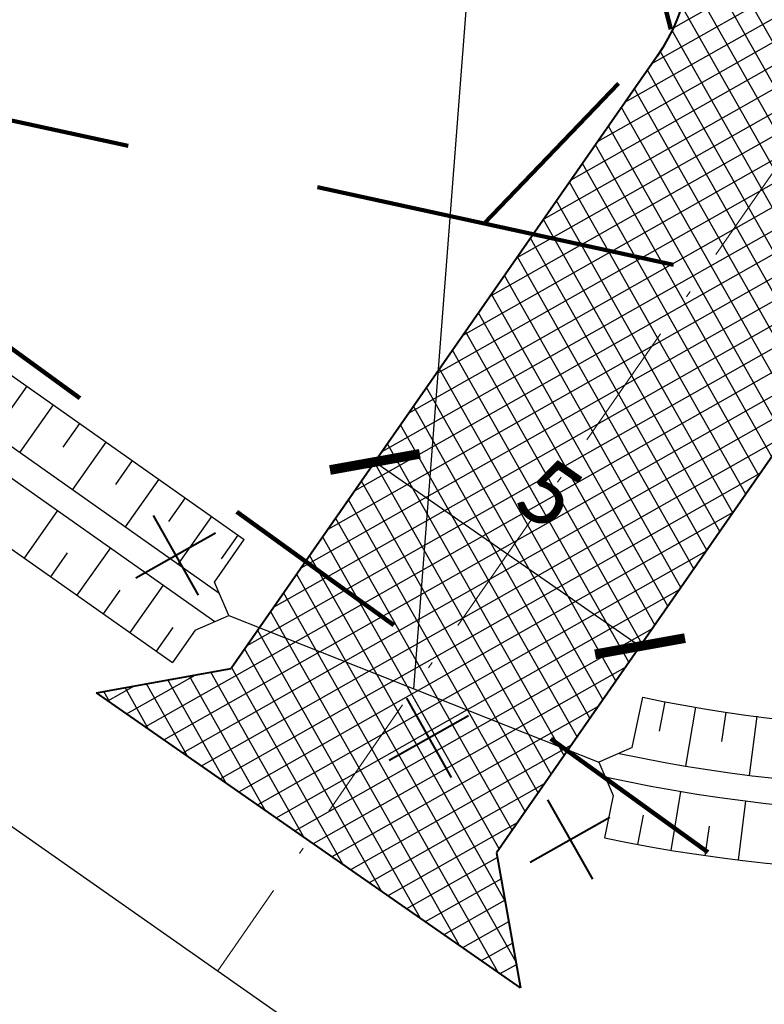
# Model space of a CAD drawing. Header units: metres. Extents: x 7457881 to 7459006, y 5635870 to 5636188.
# Tile 103 of 256: x 7458457 to 7458469, y 5636106 to 5636121. Entities that reach past the tile are written whole.
import ezdxf
from ezdxf import colors
from ezdxf.entities.mleader import LeaderData, LeaderLine
from ezdxf.math import Vec2, Vec3

# ---------------------------------------------------------------- set-up
doc = ezdxf.new("R2010")
doc.units = ezdxf.units.M
doc.linetypes.add('13', pattern=[3.5, 2, -0.7, 0.1, -0.7])
doc.linetypes.add('2', pattern=[1, 0.5, -0.5])
for name, color, linetype in [('_____Kreskowanie zieleń', 3, 'ByLayer'), ('_____Kreskowanie zjazdy', 212, 'ByLayer'), ('_____Opisy', 1, 'Continuous'), ('zzz.gaTrasa', 7, 'Continuous')]:
    doc.layers.add(name, color=color, linetype=linetype)
for name, color, linetype, lineweight in [('_____Oś', 150, '13', 20), ('_____Przepusty', 5, 'Continuous', 30), ('_____Rów', 88, 'Continuous', 30), ('_____Zakres opracowania', 6, '2', 100), ('_____Zjazd', 212, 'Continuous', 40)]:
    doc.layers.add(name, color=color, linetype=linetype, lineweight=lineweight)
doc.styles.add('Legend', font='calibri.ttf')
doc.dimstyles.new('Sytuacja 1_500', dxfattribs={"dimtxt": 1, "dimasz": 1, "dimexe": 1, "dimexo": 0.5, "dimtad": 1, "dimtxsty": 'Legend', "dimblk": 'ARCHTICK', "dimcen": 2.5, "dimclrd": 256, "dimclre": 256, "dimclrt": 256, "dimazin": 0, "dimtfac": 1, "dimtmove": 0, "dimatfit": 3, "dimldrblk": 'NONE', "dimfxl": 0, "dimlwd": -1, "dimlwe": -1, "dimarcsym": 0})

# ---------------------------------------------------------------- blocks, each defined once
blk = doc.blocks.new('_ArchTick')
at = {"color": 0, "linetype": 'ByBlock', "transparency": 16777216, "const_width": 0.15}
blk.add_lwpolyline([(-0.5, -0.5), (0.5, 0.5)], dxfattribs=at)
blk = doc.blocks.new('*D3801')
at = {"layer": '_____Opisy'}
for p, q in [((7458462.718, 5636114.575), (7458462.148, 5636113.754)), ((7458462.718, 5636114.575), (7458466.824, 5636111.721)), ((7458466.824, 5636111.721), (7458466.253, 5636110.9))]:
    blk.add_line(p, q, dxfattribs=at)
at = {"layer": 'Defpoints', "color": 0}
for p in [(7458462.816, 5636114.714), (7458466.921, 5636111.861), (7458466.824, 5636111.721)]:
    blk.add_point(p, dxfattribs=at)
at = {"layer": '_____Opisy', "linetype": 'ByBlock'}
for p, rotation in [((7458462.718, 5636114.575), 145.1949944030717), ((7458466.824, 5636111.721), 325.1949944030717)]:
    blk.add_blockref('_ArchTick', p, dxfattribs=dict(at, rotation=rotation))
at = {"layer": '_____Opisy', "insert": (7458465.418, 5636114.078), "char_height": 1, "attachment_point": 5, "rotation": 325.195, "style": 'Legend'}
blk.add_mtext('5', dxfattribs=at)
blk = doc.blocks.new('_None')
blk = doc.blocks.new('*D5811')
at = {"layer": '_____Opisy'}
blk.add_arc((7458476.75, 5636095.146), 2.378, 54.5124, 144.9526, dxfattribs=at)
at = {"layer": 'Defpoints', "color": 0}
for p in [(7458347.851, 5636185.56), (7458478.715, 5636097.902), (7458476.971, 5636097.513), (7458476.75, 5636095.146), (7458476.75, 5636095.146)]:
    blk.add_point(p, dxfattribs=at)
at = {"layer": '_____Opisy', "linetype": 'ByBlock'}
for p, rotation in [((7458478.131, 5636097.082), 324.5124429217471), ((7458474.803, 5636096.511), 234.952642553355)]:
    blk.add_blockref('_ArchTick', p, dxfattribs=dict(at, rotation=rotation))
at = {"layer": '_____Opisy', "insert": (7458476.153, 5636098.629), "char_height": 1, "attachment_point": 5, "rotation": 9.7325, "style": 'Legend'}
blk.add_mtext('90%%D', dxfattribs=at)
blk = doc.blocks.new('*D5812')
at = {"layer": '_____Opisy'}
blk.add_line((7458399.074, 5636146.029), (7458398.409, 5636145.08), dxfattribs=at)
blk.add_arc((7458400.767, 5636148.443), 3.107, 234.9526, 324.9526, dxfattribs=at)
at = {"layer": 'Defpoints', "color": 0}
for p in [(7458347.851, 5636185.56), (7458400.767, 5636148.443), (7458399.361, 5636146.438), (7458400.494, 5636145.348), (7458476.75, 5636095.146)]:
    blk.add_point(p, dxfattribs=at)
at = {"layer": '_____Opisy', "linetype": 'ByBlock'}
for p, rotation in [((7458403.311, 5636146.659), 54.95264255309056), ((7458398.983, 5636145.899), 144.952642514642)]:
    blk.add_blockref('_ArchTick', p, dxfattribs=dict(at, rotation=rotation))
at = {"layer": '_____Opisy', "insert": (7458401.105, 5636146.521), "char_height": 1, "attachment_point": 5, "rotation": 9.9526, "style": 'Legend'}
blk.add_mtext('90%%D', dxfattribs=at)
blk = doc.blocks.new('rozbiórki')
at = {"layer": '_____Opisy', "lineweight": 40}
for p, q in [((510.642, 66.109), (511.642, 65.109)), ((510.642, 65.109), (511.642, 66.109))]:
    blk.add_line(p, q, dxfattribs=at)

msp = doc.modelspace()

# ---------------------------------------------------------------- hatches: boundary and pattern name
at = {"layer": '_____Kreskowanie zjazdy', "transparency": 33554687}
h = msp.add_hatch(dxfattribs=at)
h.set_pattern_fill('ANSI37', color=256, scale=0.1)
h.set_pattern_definition([(29.48735, (7458427.89645, 5636027.13826), (-0.1562835, 0.2763724), []), (119.48735, (7458427.89645, 5636027.13826), (-0.2763724, -0.1562835), [])])
h.paths.add_polyline_path([(7458463.32, 5636111.061), (7458469.139, 5636119.432, 0.216702), (7458469.958, 5636123.911), (7458469.915, 5636124.08), (7458467.49, 5636123.471), (7458467.533, 5636123.302, -0.216702), (7458467.087, 5636120.859), (7458460.933, 5636112.007)])
h.paths.add_polyline_path([(7458465.708, 5636110.115), (7458471.192, 5636118.005, 0.216702), (7458472.382, 5636124.52), (7458472.34, 5636124.69), (7458469.915, 5636124.08), (7458469.958, 5636123.911, -0.216702), (7458469.139, 5636119.432), (7458463.32, 5636111.061), (7458465.708, 5636110.115)])
h.paths.add_polyline_path([(7458463.32, 5636111.061), (7458461.69, 5636108.715), (7458464.974, 5636106.432), (7458464.599, 5636108.52), (7458465.708, 5636110.115)])
h.paths.add_polyline_path([(7458460.933, 5636112.007), (7458460.494, 5636111.374), (7458458.406, 5636110.999), (7458461.69, 5636108.715), (7458463.32, 5636111.061)])
h.paths.add_polyline_path([(7458478.307, 5636110.417), (7458481.05, 5636111.439), (7458479.037, 5636112.591, -0.208019), (7458477.488, 5636114.669), (7458477.052, 5636116.527), (7458474.862, 5636116.013), (7458475.298, 5636114.155, 0.208019), (7458477.92, 5636110.638), (7458478.307, 5636110.417)])
h.paths.add_polyline_path([(7458483.794, 5636112.461), (7458480.155, 5636114.544, -0.208019), (7458479.679, 5636115.183), (7458479.243, 5636117.041), (7458477.052, 5636116.527), (7458477.488, 5636114.669, 0.208019), (7458479.037, 5636112.591), (7458481.05, 5636111.439)])
h.paths.add_polyline_path([(7458478.307, 5636110.417), (7458480.86, 5636108.955), (7458480.979, 5636108.099), (7458481.112, 5636107.138, -0.130798), (7458487.765, 5636111.532), (7458486.036, 5636111.66), (7458485.066, 5636111.732), (7458483.794, 5636112.461), (7458481.05, 5636111.439), (7458478.307, 5636110.417)])

# ---------------------------------------------------------------- linework, layer by layer
at = {"layer": '_____Kreskowanie zieleń'}
for p, q in [((7458457.327, 5636115.748), (7458457.068, 5636115.38)), ((7458457.735, 5636115.459), (7458457.217, 5636114.724)), ((7458458.144, 5636115.171), (7458457.885, 5636114.804)), ((7458458.553, 5636114.883), (7458458.034, 5636114.148)), ((7458458.961, 5636114.595), (7458458.702, 5636114.227)), ((7458459.37, 5636114.307), (7458458.851, 5636113.571)), ((7458459.779, 5636114.019), (7458459.519, 5636113.651)), ((7458457.804, 5636113.821), (7458457.285, 5636113.085)), ((7458460.187, 5636113.731), (7458459.669, 5636112.995)), ((7458460.596, 5636113.443), (7458460.337, 5636113.075)), ((7458458.621, 5636113.245), (7458458.102, 5636112.509)), ((7458457.953, 5636113.165), (7458457.694, 5636112.797)), ((7458458.77, 5636112.589), (7458458.511, 5636112.221)), ((7458459.438, 5636112.668), (7458458.92, 5636111.933)), ((7458459.588, 5636112.012), (7458459.328, 5636111.645)), ((7458467.126, 5636110.406), (7458467.213, 5636110.859)), ((7458467.531, 5636109.864), (7458467.686, 5636110.775)), ((7458468.093, 5636110.243), (7458468.16, 5636110.7)), ((7458468.521, 5636109.719), (7458468.637, 5636110.636)), ((7458467.305, 5636108.559), (7458467.457, 5636109.471)), ((7458468.351, 5636108.406), (7458468.463, 5636109.324)), ((7458466.792, 5636108.651), (7458466.878, 5636109.105)), ((7458467.834, 5636108.476), (7458467.901, 5636108.933))]:
    msp.add_line(p, q, dxfattribs=at)
at = {"layer": '_____Oś'}
msp.add_lwpolyline([(7458469.915, 5636124.08), (7458469.958, 5636123.911, -0.216702), (7458469.139, 5636119.432), (7458460.285, 5636106.695)], format="xyb", dxfattribs=at)
at = {"layer": '_____Przepusty'}
msp.add_line((7458460.456, 5636112.196), (7458466.185, 5636109.926), dxfattribs=at)
for points in [[(7458459.936, 5636111.971), (7458460.456, 5636112.196), (7458460.231, 5636112.715)], [(7458466.704, 5636110.15), (7458466.185, 5636109.926), (7458466.41, 5636109.407)]]:
    msp.add_lwpolyline(points, dxfattribs=at)
at = {"layer": '_____Rów'}
for p, q in [((7458427.18, 5636137.002), (7458460.695, 5636113.373)), ((7458427.479, 5636135.69), (7458460.303, 5636112.548)), ((7458427.248, 5636135.363), (7458460.241, 5636112.103)), ((7458425.913, 5636135.204), (7458459.581, 5636111.467)), ((7458460.231, 5636112.715), (7458460.695, 5636113.373)), ((7458459.936, 5636111.971), (7458459.581, 5636111.467)), ((7458466.704, 5636110.15), (7458466.866, 5636110.929)), ((7458466.41, 5636109.407), (7458466.272, 5636108.755))]:
    msp.add_line(p, q, dxfattribs=at)
for points in [[(7458466.866, 5636110.929, 0.11076), (7458477.128, 5636111.096)], [(7458466.498, 5636110.061, 0.119588), (7458477.513, 5636110.355)], [(7458466.283, 5636109.699, 0.121806), (7458477.687, 5636109.988)], [(7458466.272, 5636108.755, 0.122334), (7458477.72, 5636109.153)]]:
    msp.add_lwpolyline(points, format="xyb", dxfattribs=at)
at = {"layer": '_____Zakres opracowania', "color": 3, "ltscale": 6}
msp.add_lwpolyline([(7458464.41, 5636118.27), (7458467.3, 5636121.28), (7458466.723, 5636123.577), (7458472.545, 5636125.04), (7458474.774, 5636116.173), (7458479.271, 5636117.259), (7458479.501, 5636116.218)], dxfattribs=at)
at = {"layer": '_____Zakres opracowania', "ltscale": 6}
msp.add_lwpolyline([(7458612.314, 5636078.013), (7458513.777, 5636099.393), (7458494.015, 5636102.658), (7458488.485, 5636093.286), (7458477.6, 5636101.5), (7458450.1, 5636121.38), (7458464.41, 5636118.27), (7458474.82, 5636115.99), (7458479.79, 5636114.91), (7458479.501, 5636116.218), (7458495.572, 5636113.025), (7458508.561, 5636110.612), (7458516.954, 5636109.144), (7458521.243, 5636108.159), (7458539.091, 5636104.727), (7458555.492, 5636101.168)], dxfattribs=at)
at = {"layer": '_____Zjazd'}
for p, q in [((7458458.406, 5636110.999), (7458460.494, 5636111.374)), ((7458464.974, 5636106.432), (7458458.406, 5636110.999)), ((7458464.599, 5636108.52), (7458464.974, 5636106.432))]:
    msp.add_line(p, q, dxfattribs=at)
for points in [[(7458472.34, 5636124.69), (7458472.382, 5636124.52, -0.216702), (7458471.192, 5636118.005), (7458464.599, 5636108.52)], [(7458467.49, 5636123.471), (7458467.533, 5636123.302, -0.216702), (7458467.087, 5636120.859), (7458460.494, 5636111.374)]]:
    msp.add_lwpolyline(points, format="xyb", dxfattribs=at)
at = {"layer": 'zzz.gaTrasa'}
msp.add_lwpolyline([(7458347.851, 5636185.56), (7458476.75, 5636095.146), (7458487.661, 5636086.913), (7458496.956, 5636079.231), (7458506.631, 5636070.202), (7458513.979, 5636062.208), (7458547.574, 5636023.625)], dxfattribs=at)

# ---------------------------------------------------------------- block references
at = {"layer": '_____Opisy', "rotation": 344.4873549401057}
for p in [(7457949.562, 5636186.615), (7457953.484, 5636183.788), (7457955.67, 5636182.213)]:
    msp.add_blockref('rozbiórki', p, dxfattribs=at)

# ---------------------------------------------------------------- dimensions: what is measured, and where the dimension line sits
at = {"layer": '_____Opisy'}
for base, line2, picture, middle in [((7458476.971, 5636097.513), ((7458478.715, 5636097.902), (7458476.75, 5636095.146)), '*D5811', (7458476.153, 5636098.629)), ((7458400.494, 5636145.348), ((7458399.361, 5636146.438), (7458400.767, 5636148.443)), '*D5812', (7458401.105, 5636146.521))]:
    dim = msp.add_angular_dim_2l(base=base, line1=((7458347.851, 5636185.56), (7458476.75, 5636095.146)), line2=line2, text='90%%D', dimstyle='Sytuacja 1_500', override={"dimtxsty": 'Legend'}, dxfattribs=at)
    dim.commit()
    dim.dimension.update_dxf_attribs({"geometry": picture, "text_midpoint": middle})
dim = msp.add_aligned_dim(p1=(7458462.816, 5636114.714), p2=(7458466.921, 5636111.861), distance=-0.17, dimstyle='Sytuacja 1_500', dxfattribs=at)
dim.commit()
dim.dimension.update_dxf_attribs({"geometry": '*D3801', "text_midpoint": (7458465.418, 5636114.078)})

# ---------------------------------------------------------------- leaders
at = {"layer": '_____Przepusty', "lineweight": -3}
ml = msp.add_multileader_mtext('Standard', dxfattribs=at)
ml.set_content('Wylot przykanalika wl1\\PKM 0+007\\Prz.: 262,41', color=256, style='Legend')
ml.set_leader_properties(color=256)
ml.set_arrow_properties(name='NONE')
ml.build(insert=Vec2(0, 0))
ml.multileader.update_dxf_attribs({"dogleg_length": 1, "arrow_head_size": 1})
ctx = ml.context
ctx.base_point, ctx.char_height, ctx.arrow_head_size, ctx.plane_origin, ctx.plane_x_axis, ctx.plane_y_axis = Vec3(7458455.59, 5636138.127), 1, 1, Vec3(7458456.123, 5636200.348), Vec3(0.963571, -0.267451), Vec3(0.267451, 0.963571)
ctx.text_align_type = 2
notes = []
notes.append((ctx, [(0, (1, 1, 0), (7458474.534, 5636132.869), (-0.963571, 0.267451), 1, [(0, [(7458475.73, 5636109.413)], 0, [])])]))
ctx.mtext.insert, ctx.mtext.text_direction, ctx.mtext.alignment, ctx.mtext.flow_direction = Vec3(7458471.816, 5636134.295), Vec3(0.963571, -0.267451), 3, 5
ml = msp.add_multileader_mtext('Standard', dxfattribs=at)
ml.set_content('Przepust\\PKM 0+237,3\\PRury PP, fi40cm, dł. 6mb\\Prz. wlotu: 262,37\\Prz. wylotu: 262,29', color=256, style='Legend')
ml.set_leader_properties(color=256)
ml.set_arrow_properties(name='NONE')
ml.build(insert=Vec2(0, 0))
ml.multileader.update_dxf_attribs({"dogleg_length": 1, "arrow_head_size": 1})
ctx = ml.context
ctx.base_point, ctx.char_height, ctx.arrow_head_size, ctx.plane_origin, ctx.plane_x_axis, ctx.plane_y_axis = Vec3(7458447.781, 5636138.691), 1, 1, Vec3(7458441.2, 5636187.148), Vec3(0.820511, -0.571631), Vec3(0.571631, 0.820511)
ctx.text_align_type = 2
notes.append((ctx, [(0, (1, 1, 0), (7458464.554, 5636127.005), (-0.820511, 0.571631), 1, [(0, [(7458463.32, 5636111.061)], 0, [])])]))
ctx.mtext.insert, ctx.mtext.text_direction, ctx.mtext.rotation, ctx.mtext.alignment, ctx.mtext.flow_direction = Vec3(7458462.459, 5636129.245), Vec3(0.820511, -0.571631), 5.94544, 3, 5
at = {"layer": '_____Rów', "lineweight": -3}
ml = msp.add_multileader_mtext('Standard', dxfattribs=at)
ml.set_content('Połączenie lewostronnego rowu przy DP\\Pz lewostronnym rowem przu ul. Urzędniczej\\PKM 0+245,1\\Prz.: 262,43', color=256, style='Legend')
ml.set_leader_properties(color=256)
ml.set_arrow_properties(name='NONE')
ml.build(insert=Vec2(0, 0))
ml.multileader.update_dxf_attribs({"dogleg_length": 1, "arrow_head_size": 1})
ctx = ml.context
ctx.base_point, ctx.char_height, ctx.arrow_head_size, ctx.plane_origin, ctx.plane_x_axis, ctx.plane_y_axis = Vec3(7458462.212, 5636094.098), 1, 1, Vec3(7458562.78, 5636223.233), Vec3(0.820511, -0.571631), Vec3(0.571631, 0.820511)
notes.append((ctx, [(0, (1, 1, 0), (7458461.392, 5636094.67), (0.820511, -0.571631), 1, [(0, [(7458471.507, 5636109.142)], 0, [])])]))
ctx.mtext.insert, ctx.mtext.text_direction, ctx.mtext.flow_direction = Vec3(7458464.223, 5636093.486), Vec3(0.820511, -0.571631), 5
for ctx, leaders in notes:
    for number, flags, end, landing, length, lines in leaders:
        leader = LeaderData()
        leader.index, (leader.has_last_leader_line, leader.has_dogleg_vector, leader.attachment_direction) = number, flags
        leader.last_leader_point, leader.dogleg_vector, leader.dogleg_length = Vec3(end), Vec3(landing), length
        for number, points, colour, breaks in lines:
            line = LeaderLine()
            line.index, line.vertices, line.color, line.breaks = number, Vec3.list(points), colors.encode_raw_color(colour), breaks
            leader.lines.append(line)
        ctx.leaders.append(leader)

doc.saveas('drawing.dxf')
